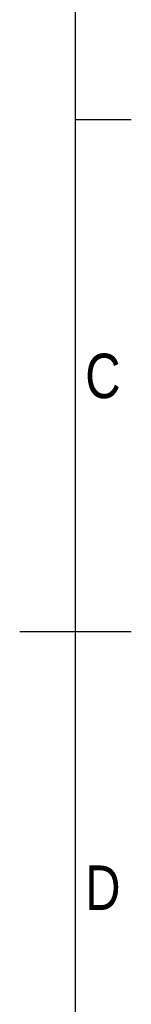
# Model space of a CAD drawing. Header units: millimetres. Extents: x 0 to 420, y 0 to 299.
# Tile 69 of 72: x 410 to 420, y 114 to 205. Entities that reach past the tile are written whole.
import ezdxf

# ---------------------------------------------------------------- set-up
doc = ezdxf.new("R2010")
doc.units = ezdxf.units.MM
doc.layers.add('CARTIGLIO', color=140, linetype='Continuous')
doc.styles.add('SLDTEXTSTYLE2', font='TXT', dxfattribs={"width": 0.821468})

msp = doc.modelspace()

# ---------------------------------------------------------------- linework, layer by layer
at = {"layer": 'CARTIGLIO', "linetype": 'Continuous'}
for p, q in [((414.8274, 5.171), (414.8274, 291.8226)), ((420.0016, 196.0996), (414.8274, 196.0996)), ((409.6532, 148.4968), (420.0016, 148.4968))]:
    msp.add_line(p, q, dxfattribs=at)

# ---------------------------------------------------------------- texts
at = {"layer": 'CARTIGLIO', "char_height": 4.1394, "attachment_point": 2, "style": 'SLDTEXTSTYLE2'}
for s, insert in [('C', (417.3711, 174.3514)), ('D', (417.3655, 126.7486))]:
    msp.add_mtext(s, dxfattribs=dict(at, insert=insert))

doc.saveas('drawing.dxf')
